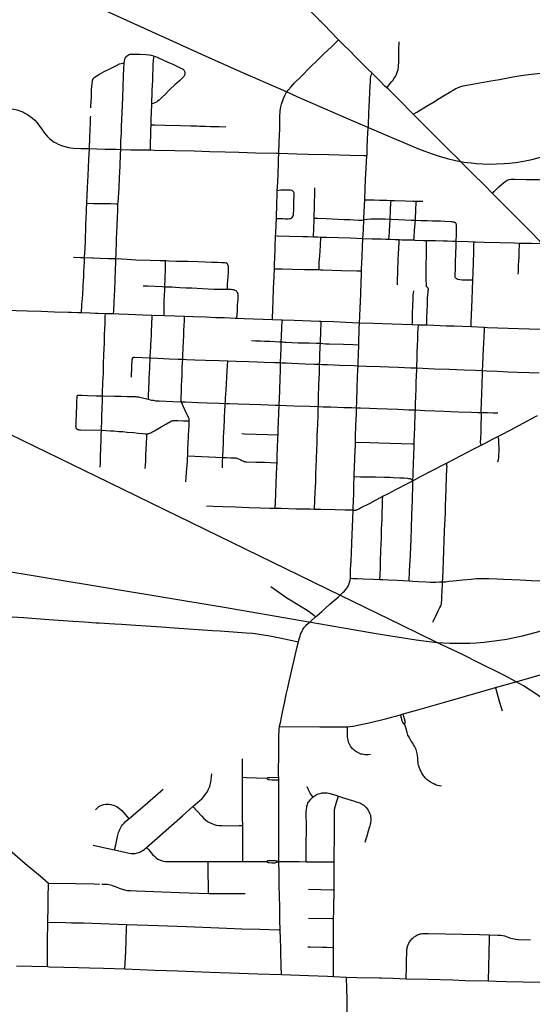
# Model space of a CAD drawing. Header units: feet. Extents: x 2113747 to 2516209, y 960708 to 1356798.
# Tile 41 of 92: x 2308209 to 2313740, y 1145448 to 1156072. Entities that reach past the tile are written whole.
import ezdxf

# ---------------------------------------------------------------- set-up
doc = ezdxf.new("R2010")
doc.units = ezdxf.units.FT
doc.header["$LTSCALE"] = 20
doc.header["$MEASUREMENT"] = 0
doc.linetypes.add('rr2', pattern=[0])
for name, color, linetype in [('GM_X_City_Street', 251, 'Continuous'), ('GM_X_County_Road', 3, 'Continuous'), ('GM_X_Rail_Line', 251, 'rr2'), ('GM_X_State_Route', 1, 'Continuous'), ('GM_X_Township_Road', 4, 'Continuous'), ('GM_X_Township_Subdivision', 4, 'Continuous')]:
    doc.layers.add(name, color=color, linetype=linetype)

msp = doc.modelspace()

# ---------------------------------------------------------------- linework, layer by layer
at = {"layer": 'GM_X_City_Street', "flags": 128}
for points in [[(2311650, 1155855), (2311558, 1155949), (2311501, 1156009), (2311457, 1156053), (2311449, 1156061), (2311419, 1156091), (2311307, 1156204)], [(2311004, 1154632), (2311008, 1154751), (2311015, 1154899), (2311018, 1155020), (2311021, 1155092), (2311023, 1155111), (2311026, 1155130), (2311034, 1155162), (2311056, 1155223), (2311071, 1155255), (2311090, 1155289), (2311106, 1155313), (2311134, 1155345), (2311176, 1155390), (2311239, 1155453), (2311352, 1155567), (2311411, 1155624), (2311495, 1155707), (2311569, 1155777), (2311614, 1155820), (2311650, 1155855)], [(2312013, 1155493), (2311970, 1155536), (2311937, 1155568), (2311845, 1155661), (2311763, 1155742), (2311710, 1155795), (2311651, 1155853), (2311650, 1155855)], [(2312170, 1155338), (2312181, 1155352), (2312206, 1155383), (2312225, 1155404), (2312238, 1155421), (2312248, 1155436), (2312263, 1155460), (2312274, 1155480), (2312284, 1155504), (2312292, 1155536), (2312295, 1155562), (2312299, 1155624), (2312300, 1155692), (2312302, 1155748), (2312305, 1155832)], [(2309337, 1155602), (2309340, 1155628), (2309344, 1155643), (2309348, 1155655), (2309358, 1155671), (2309369, 1155683), (2309383, 1155692), (2309390, 1155697), (2309397, 1155699), (2309406, 1155700), (2309416, 1155700), (2309446, 1155700), (2309505, 1155698), (2309571, 1155695), (2309607, 1155693), (2309627, 1155689), (2309655, 1155681), (2309660, 1155679)], [(2309660, 1155679), (2309691, 1155667), (2309715, 1155656), (2309754, 1155639), (2309802, 1155618), (2309826, 1155607), (2309862, 1155591), (2309942, 1155553), (2309966, 1155541), (2309971, 1155538), (2309976, 1155533), (2309980, 1155528), (2309984, 1155523), (2309987, 1155517), (2309989, 1155511), (2309991, 1155505), (2309992, 1155498), (2309992, 1155492), (2309991, 1155485), (2309989, 1155477), (2309988, 1155472), (2309985, 1155465), (2309982, 1155460), (2309971, 1155448), (2309933, 1155412), (2309884, 1155368), (2309834, 1155322), (2309811, 1155299), (2309781, 1155269), (2309748, 1155237), (2309715, 1155205), (2309698, 1155191), (2309686, 1155183), (2309669, 1155175), (2309648, 1155167), (2309636, 1155164)], [(2309636, 1155164), (2309636, 1155173), (2309639, 1155287), (2309640, 1155313), (2309645, 1155421), (2309651, 1155591), (2309654, 1155629), (2309658, 1155664), (2309660, 1155679)], [(2308977, 1155119), (2308978, 1155138), (2308980, 1155183), (2308983, 1155242), (2308986, 1155320), (2308990, 1155382), (2308994, 1155408), (2309000, 1155427), (2309009, 1155441), (2309020, 1155453), (2309033, 1155463), (2309053, 1155474), (2309070, 1155484), (2309122, 1155511), (2309183, 1155542), (2309253, 1155579), (2309286, 1155595), (2309304, 1155600), (2309323, 1155602), (2309337, 1155602)], [(2309299, 1154672), (2309299, 1154692), (2309301, 1154725), (2309302, 1154764), (2309307, 1154849), (2309309, 1154919), (2309314, 1155068), (2309318, 1155148), (2309321, 1155234), (2309331, 1155461), (2309334, 1155546), (2309337, 1155602)], [(2312455, 1155052), (2312493, 1155074), (2312600, 1155138), (2312667, 1155179), (2312764, 1155238), (2312862, 1155297), (2312895, 1155316), (2312907, 1155324), (2312933, 1155337), (2312958, 1155347), (2312994, 1155357), (2313133, 1155383), (2313292, 1155411), (2313386, 1155427), (2313529, 1155455), (2313617, 1155469), (2313700, 1155479), (2313862, 1155498), (2313917, 1155505), (2313959, 1155510), (2313988, 1155514), (2314090, 1155526), (2314123, 1155530)], [(2311957, 1154607), (2311960, 1154699), (2311963, 1154774), (2311967, 1154853), (2311972, 1154937), (2311977, 1155061), (2311981, 1155140), (2311983, 1155201), (2311988, 1155289), (2311993, 1155413), (2311995, 1155436), (2311997, 1155457), (2311999, 1155467), (2312006, 1155479), (2312013, 1155493)], [(2312170, 1155338), (2312151, 1155356), (2312096, 1155412), (2312038, 1155469), (2312013, 1155493)], [(2312455, 1155052), (2312404, 1155103), (2312350, 1155160), (2312284, 1155229), (2312229, 1155281), (2312184, 1155324), (2312170, 1155338)], [(2309628, 1154939), (2309628, 1154967), (2309629, 1155009), (2309631, 1155062), (2309636, 1155164)], [(2312969, 1154539), (2312932, 1154577), (2312862, 1154646), (2312729, 1154778), (2312455, 1155052)], [(2309620, 1154666), (2309620, 1154682), (2309621, 1154738), (2309624, 1154829), (2309626, 1154883), (2309628, 1154939)], [(2309628, 1154939), (2309666, 1154938), (2309774, 1154935), (2309944, 1154931), (2310056, 1154927), (2310124, 1154925), (2310150, 1154924), (2310214, 1154922), (2310270, 1154921), (2310307, 1154921), (2310363, 1154919), (2310434, 1154917)], [(2309130, 1154676), (2309180, 1154674), (2309246, 1154673), (2309299, 1154672)], [(2309270, 1154085), (2309271, 1154099), (2309274, 1154152), (2309278, 1154202), (2309281, 1154256), (2309286, 1154370), (2309292, 1154490), (2309298, 1154623), (2309299, 1154672)], [(2309299, 1154672), (2309302, 1154672), (2309407, 1154669), (2309620, 1154666)], [(2309620, 1154666), (2309662, 1154665), (2309885, 1154659), (2310092, 1154655), (2310256, 1154651), (2310427, 1154647), (2310574, 1154643), (2310754, 1154637), (2310981, 1154633), (2311004, 1154632)], [(2310989, 1154226), (2310994, 1154318), (2310998, 1154407), (2311001, 1154519), (2311001, 1154528), (2311001, 1154542), (2311002, 1154564), (2311004, 1154632)], [(2311004, 1154632), (2311200, 1154626), (2311323, 1154622), (2311546, 1154616), (2311770, 1154611), (2311922, 1154608), (2311957, 1154607)], [(2311933, 1154129), (2311938, 1154250), (2311942, 1154349), (2311949, 1154470), (2311956, 1154606), (2311957, 1154607)], [(2313310, 1154198), (2313220, 1154289), (2313099, 1154410), (2313039, 1154470), (2312978, 1154530), (2312969, 1154539)], [(2313310, 1154198), (2313332, 1154220), (2313337, 1154225), (2313381, 1154268), (2313430, 1154312), (2313453, 1154330), (2313470, 1154339), (2313489, 1154346), (2313511, 1154350), (2313547, 1154352), (2313678, 1154348), (2313813, 1154346), (2313868, 1154344), (2314006, 1154340), (2314048, 1154338), (2314069, 1154338)], [(2310979, 1153926), (2311013, 1153926), (2311029, 1153926), (2311035, 1153925), (2311051, 1153925), (2311074, 1153924), (2311107, 1153924), (2311120, 1153925), (2311132, 1153926), (2311141, 1153930), (2311151, 1153939), (2311158, 1153950), (2311163, 1153965), (2311165, 1153985), (2311167, 1154008), (2311167, 1154021), (2311167, 1154045), (2311168, 1154100), (2311171, 1154189), (2311170, 1154202), (2311167, 1154211), (2311161, 1154219), (2311153, 1154225), (2311144, 1154229), (2311128, 1154231), (2311079, 1154231), (2311059, 1154231), (2311053, 1154231), (2311040, 1154231), (2311034, 1154231), (2311028, 1154231), (2311026, 1154231), (2310989, 1154226)], [(2310979, 1153926), (2310980, 1153962), (2310983, 1154052), (2310985, 1154116), (2310986, 1154152), (2310989, 1154214), (2310989, 1154226)], [(2311386, 1153930), (2311390, 1154066), (2311394, 1154219), (2311395, 1154255), (2311395, 1154258)], [(2311924, 1153913), (2311924, 1153929), (2311930, 1154066), (2311933, 1154129)], [(2311933, 1154129), (2311971, 1154128), (2312034, 1154127), (2312093, 1154125), (2312171, 1154123), (2312216, 1154122)], [(2312207, 1153920), (2312210, 1154021), (2312215, 1154094), (2312216, 1154122)], [(2312216, 1154122), (2312255, 1154121), (2312369, 1154118), (2312452, 1154115), (2312488, 1154114)], [(2313391, 1154116), (2313328, 1154179), (2313310, 1154198)], [(2313840, 1153656), (2313832, 1153669), (2313820, 1153682), (2313811, 1153693), (2313723, 1153784), (2313641, 1153866), (2313496, 1154013), (2313425, 1154082), (2313391, 1154116)], [(2309101, 1154088), (2309154, 1154088), (2309191, 1154087), (2309251, 1154086), (2309270, 1154085)], [(2309248, 1153494), (2309250, 1153535), (2309252, 1153578), (2309253, 1153656), (2309255, 1153711), (2309260, 1153842), (2309262, 1153890), (2309263, 1153897), (2309265, 1153946), (2309267, 1154002), (2309269, 1154047), (2309270, 1154085)], [(2312479, 1153908), (2312479, 1153917), (2312481, 1153960), (2312482, 1153984), (2312483, 1154010), (2312484, 1154042), (2312486, 1154078), (2312488, 1154114)], [(2312488, 1154114), (2312525, 1154113), (2312558, 1154112)], [(2310971, 1153742), (2310972, 1153765), (2310976, 1153858), (2310979, 1153926)], [(2311379, 1153729), (2311380, 1153746), (2311382, 1153806), (2311385, 1153921), (2311386, 1153930)], [(2311386, 1153930), (2311398, 1153930), (2311427, 1153929), (2311518, 1153925), (2311712, 1153917), (2311771, 1153915), (2311820, 1153912), (2311866, 1153910), (2311882, 1153909), (2311900, 1153909), (2311915, 1153911), (2311924, 1153913)], [(2311913, 1153712), (2311918, 1153803), (2311924, 1153913)], [(2311924, 1153913), (2311931, 1153915), (2311960, 1153920), (2311999, 1153923), (2312018, 1153923), (2312049, 1153923), (2312102, 1153923), (2312154, 1153922), (2312207, 1153920)], [(2312194, 1153703), (2312196, 1153738), (2312198, 1153773), (2312200, 1153808), (2312202, 1153841), (2312203, 1153860), (2312204, 1153870), (2312206, 1153902), (2312207, 1153920)], [(2312207, 1153920), (2312219, 1153920), (2312297, 1153916), (2312433, 1153909), (2312479, 1153908)], [(2312463, 1153695), (2312465, 1153722), (2312470, 1153802), (2312473, 1153834), (2312479, 1153908)], [(2312479, 1153908), (2312543, 1153906), (2312605, 1153905), (2312662, 1153903), (2312751, 1153901), (2312796, 1153898), (2312868, 1153894), (2312881, 1153892), (2312888, 1153891), (2312894, 1153890), (2312899, 1153888), (2312903, 1153886)], [(2312918, 1153682), (2312922, 1153755), (2312923, 1153796), (2312923, 1153834), (2312923, 1153847), (2312922, 1153857), (2312920, 1153865), (2312918, 1153871), (2312915, 1153876), (2312911, 1153881), (2312907, 1153883), (2312903, 1153886)], [(2310957, 1153382), (2310959, 1153431), (2310966, 1153585), (2310967, 1153614), (2310971, 1153742)], [(2310971, 1153742), (2310992, 1153741), (2311118, 1153736), (2311263, 1153733), (2311318, 1153731), (2311379, 1153729)], [(2311379, 1153729), (2311423, 1153728), (2311461, 1153726)], [(2311440, 1153375), (2311439, 1153385), (2311439, 1153414), (2311441, 1153456), (2311443, 1153489), (2311447, 1153527), (2311451, 1153572), (2311460, 1153715), (2311461, 1153726)], [(2311461, 1153726), (2311519, 1153724), (2311777, 1153717), (2311913, 1153712)], [(2311898, 1153362), (2311899, 1153386), (2311901, 1153443), (2311904, 1153519), (2311909, 1153622), (2311913, 1153712)], [(2311913, 1153712), (2312011, 1153709), (2312080, 1153707), (2312114, 1153706), (2312159, 1153704), (2312194, 1153703)], [(2312194, 1153703), (2312208, 1153703), (2312261, 1153701), (2312289, 1153700), (2312304, 1153699)], [(2312287, 1153212), (2312285, 1153221), (2312287, 1153273), (2312289, 1153332), (2312291, 1153391), (2312293, 1153453), (2312293, 1153492), (2312295, 1153535), (2312302, 1153616), (2312303, 1153658), (2312304, 1153699)], [(2312304, 1153699), (2312305, 1153699), (2312334, 1153698), (2312411, 1153696), (2312463, 1153695)], [(2312463, 1153695), (2312473, 1153694), (2312567, 1153691), (2312600, 1153691)], [(2312602, 1152778), (2312604, 1152853), (2312606, 1152938), (2312608, 1152988), (2312611, 1153063), (2312613, 1153102), (2312616, 1153131), (2312618, 1153150), (2312619, 1153160), (2312619, 1153164), (2312619, 1153168), (2312618, 1153172), (2312615, 1153175), (2312613, 1153178), (2312601, 1153189), (2312599, 1153191), (2312598, 1153193), (2312597, 1153197), (2312597, 1153204), (2312597, 1153215), (2312596, 1153264), (2312595, 1153376), (2312596, 1153445), (2312598, 1153510), (2312599, 1153540), (2312600, 1153655), (2312600, 1153691)], [(2312600, 1153691), (2312697, 1153688), (2312777, 1153686), (2312825, 1153685), (2312878, 1153683), (2312918, 1153682)], [(2313100, 1153260), (2313084, 1153260), (2313031, 1153261), (2312985, 1153262), (2312958, 1153264), (2312938, 1153268), (2312929, 1153271), (2312918, 1153278), (2312912, 1153286), (2312909, 1153295), (2312909, 1153315), (2312911, 1153384), (2312912, 1153420), (2312913, 1153463), (2312918, 1153633), (2312918, 1153653), (2312918, 1153682)], [(2312918, 1153682), (2313047, 1153678), (2313109, 1153676), (2313112, 1153676)], [(2313100, 1153260), (2313100, 1153270), (2313102, 1153335), (2313105, 1153460), (2313108, 1153557), (2313110, 1153616), (2313111, 1153651), (2313112, 1153676)], [(2313112, 1153676), (2313125, 1153676), (2313222, 1153673), (2313393, 1153669), (2313543, 1153664), (2313604, 1153662)], [(2313588, 1153325), (2313590, 1153354), (2313592, 1153390), (2313593, 1153426), (2313595, 1153462), (2313597, 1153509), (2313598, 1153528), (2313600, 1153570), (2313603, 1153648), (2313604, 1153662)], [(2313604, 1153662), (2313642, 1153661), (2313730, 1153659)], [(2313730, 1153659), (2313840, 1153656)], [(2309079, 1153499), (2309167, 1153496), (2309248, 1153494)], [(2309223, 1152900), (2309224, 1152930), (2309228, 1153027), (2309235, 1153157), (2309239, 1153266), (2309243, 1153379), (2309246, 1153444), (2309248, 1153494)], [(2309248, 1153494), (2309368, 1153487), (2309462, 1153481), (2309616, 1153476), (2309726, 1153474), (2309785, 1153472)], [(2309775, 1153191), (2309779, 1153281), (2309782, 1153386), (2309784, 1153463), (2309785, 1153472)], [(2309785, 1153472), (2309819, 1153471), (2309902, 1153468), (2310025, 1153465), (2310132, 1153461), (2310209, 1153459), (2310284, 1153456), (2310345, 1153454), (2310386, 1153452), (2310409, 1153451), (2310421, 1153451), (2310432, 1153449), (2310438, 1153448)], [(2310453, 1153163), (2310452, 1153218), (2310454, 1153257), (2310461, 1153344), (2310463, 1153383), (2310461, 1153409), (2310459, 1153419), (2310456, 1153428), (2310452, 1153436), (2310448, 1153441), (2310443, 1153444), (2310438, 1153448)], [(2310938, 1152838), (2310941, 1152954), (2310944, 1153034), (2310949, 1153172), (2310954, 1153306), (2310957, 1153382)], [(2310957, 1153382), (2310991, 1153382), (2311040, 1153382), (2311149, 1153380), (2311284, 1153378), (2311333, 1153377), (2311380, 1153376), (2311440, 1153375)], [(2311440, 1153375), (2311456, 1153374), (2311482, 1153374), (2311682, 1153367), (2311846, 1153362), (2311863, 1153362), (2311898, 1153362)], [(2311877, 1152802), (2311880, 1152874), (2311883, 1152959), (2311886, 1153029), (2311890, 1153114), (2311893, 1153238), (2311897, 1153324), (2311898, 1153362)], [(2309543, 1153202), (2309595, 1153200), (2309669, 1153196), (2309749, 1153192), (2309775, 1153191)], [(2309767, 1152880), (2309769, 1152999), (2309770, 1153048), (2309771, 1153092), (2309774, 1153158), (2309775, 1153191)], [(2309775, 1153191), (2309856, 1153188), (2309890, 1153187), (2309939, 1153184), (2310007, 1153180), (2310066, 1153178), (2310177, 1153172), (2310308, 1153166), (2310403, 1153164), (2310453, 1153163)], [(2310453, 1153163), (2310493, 1153163), (2310506, 1153162), (2310516, 1153160), (2310524, 1153158), (2310531, 1153155), (2310540, 1153149), (2310548, 1153143), (2310553, 1153137)], [(2313081, 1152760), (2313082, 1152804), (2313084, 1152886), (2313091, 1153053), (2313096, 1153160), (2313100, 1153260)], [(2310554, 1152852), (2310558, 1152932), (2310559, 1152958), (2310561, 1152987), (2310564, 1153029), (2310565, 1153045), (2310566, 1153066), (2310566, 1153082), (2310566, 1153096), (2310565, 1153105), (2310562, 1153119), (2310558, 1153129), (2310553, 1153137)], [(2312445, 1152784), (2312446, 1152811), (2312447, 1152854), (2312449, 1152888), (2312453, 1153001), (2312455, 1153050), (2312456, 1153097), (2312458, 1153124), (2312461, 1153146)], [(2309103, 1152014), (2309104, 1152043), (2309108, 1152159), (2309112, 1152257), (2309115, 1152360), (2309119, 1152458), (2309123, 1152581), (2309126, 1152670), (2309129, 1152738), (2309130, 1152792), (2309133, 1152872), (2309134, 1152903)], [(2309618, 1152424), (2309619, 1152439), (2309622, 1152497), (2309624, 1152540), (2309625, 1152572), (2309627, 1152610), (2309630, 1152676), (2309632, 1152726), (2309634, 1152771), (2309638, 1152885)], [(2309968, 1152408), (2309970, 1152461), (2309973, 1152516), (2309977, 1152611), (2309979, 1152654), (2309981, 1152717), (2309984, 1152774), (2309986, 1152824), (2309988, 1152872)], [(2311032, 1152596), (2311034, 1152660), (2311041, 1152828), (2311041, 1152834)], [(2311454, 1152580), (2311460, 1152723), (2311462, 1152787), (2311464, 1152819)], [(2311867, 1152564), (2311868, 1152584), (2311874, 1152741), (2311877, 1152802)], [(2312493, 1152314), (2312494, 1152338), (2312497, 1152414), (2312499, 1152485), (2312502, 1152554), (2312505, 1152625), (2312507, 1152691), (2312511, 1152781)], [(2313204, 1152286), (2313207, 1152345), (2313211, 1152440), (2313214, 1152518), (2313217, 1152583), (2313221, 1152652), (2313224, 1152718), (2313225, 1152751), (2313225, 1152754)], [(2310712, 1152610), (2310754, 1152608), (2310806, 1152606), (2310850, 1152604), (2310909, 1152602), (2311014, 1152597), (2311032, 1152596)], [(2311024, 1152372), (2311030, 1152529), (2311032, 1152596)], [(2311032, 1152596), (2311048, 1152595), (2311065, 1152593), (2311084, 1152591), (2311145, 1152589), (2311213, 1152587), (2311333, 1152584), (2311413, 1152582), (2311454, 1152580)], [(2311446, 1152354), (2311447, 1152396), (2311449, 1152444), (2311453, 1152544), (2311454, 1152580)], [(2311454, 1152580), (2311481, 1152578), (2311508, 1152576), (2311550, 1152575), (2311703, 1152570), (2311808, 1152566), (2311867, 1152564)], [(2311860, 1152338), (2311861, 1152379), (2311864, 1152458), (2311867, 1152564)], [(2309416, 1152216), (2309416, 1152230), (2309417, 1152258), (2309418, 1152289), (2309419, 1152318), (2309421, 1152351), (2309422, 1152377), (2309423, 1152394), (2309424, 1152404), (2309425, 1152409), (2309425, 1152412), (2309426, 1152416), (2309426, 1152417), (2309426, 1152418), (2309427, 1152420), (2309427, 1152421), (2309428, 1152422), (2309428, 1152423), (2309429, 1152424), (2309430, 1152426)], [(2309430, 1152426), (2309431, 1152426), (2309432, 1152427), (2309433, 1152427), (2309434, 1152428), (2309436, 1152428), (2309437, 1152428), (2309440, 1152429), (2309442, 1152429), (2309447, 1152429), (2309618, 1152424)], [(2309599, 1151976), (2309599, 1151982), (2309600, 1152022), (2309603, 1152087), (2309606, 1152169), (2309608, 1152210), (2309610, 1152252), (2309613, 1152322), (2309614, 1152346), (2309617, 1152402), (2309618, 1152424)], [(2309618, 1152424), (2309699, 1152419), (2309823, 1152414), (2309918, 1152410), (2309968, 1152408)], [(2309955, 1151948), (2309952, 1151958), (2309950, 1151967), (2309950, 1151975), (2309950, 1151988), (2309954, 1152070), (2309956, 1152124), (2309958, 1152176), (2309961, 1152236), (2309964, 1152311), (2309967, 1152372), (2309968, 1152408)], [(2309968, 1152408), (2310011, 1152406), (2310098, 1152403), (2310214, 1152399), (2310361, 1152394), (2310455, 1152391)], [(2310428, 1151932), (2310429, 1151948), (2310431, 1151990), (2310436, 1152073), (2310448, 1152282), (2310455, 1152391)], [(2310455, 1152391), (2310546, 1152388), (2310683, 1152383), (2310773, 1152380), (2310848, 1152378), (2310960, 1152374), (2311010, 1152372), (2311024, 1152372)], [(2311009, 1151912), (2311009, 1151925), (2311011, 1151977), (2311015, 1152075), (2311019, 1152200), (2311022, 1152286), (2311024, 1152360), (2311024, 1152372)], [(2311024, 1152372), (2311037, 1152371), (2311061, 1152369), (2311084, 1152368), (2311144, 1152366), (2311289, 1152360), (2311392, 1152356), (2311423, 1152355), (2311446, 1152354)], [(2311432, 1151898), (2311433, 1151955), (2311434, 1151999), (2311435, 1152036), (2311437, 1152092), (2311438, 1152143), (2311440, 1152190), (2311443, 1152264), (2311444, 1152308), (2311446, 1152354)], [(2311446, 1152354), (2311468, 1152353), (2311531, 1152350), (2311659, 1152345), (2311819, 1152339), (2311860, 1152338)], [(2311844, 1151885), (2311846, 1151947), (2311852, 1152105), (2311855, 1152213), (2311858, 1152298), (2311860, 1152338)], [(2311860, 1152338), (2311952, 1152334), (2312098, 1152329), (2312194, 1152325), (2312294, 1152321), (2312431, 1152316), (2312493, 1152314)], [(2312479, 1151861), (2312481, 1151920), (2312484, 1152012), (2312486, 1152079), (2312489, 1152164), (2312493, 1152290), (2312493, 1152314)], [(2312493, 1152314), (2312557, 1152311), (2312684, 1152306), (2312848, 1152300), (2313004, 1152295), (2313128, 1152289), (2313204, 1152286)], [(2313190, 1151834), (2313189, 1151841), (2313189, 1151849), (2313189, 1151860), (2313191, 1151931), (2313195, 1152052), (2313198, 1152125), (2313204, 1152268), (2313204, 1152286)], [(2313204, 1152286), (2313251, 1152284), (2313365, 1152279), (2313475, 1152274), (2313582, 1152270), (2313707, 1152265), (2313814, 1152261)], [(2308827, 1151655), (2308823, 1151659), (2308821, 1151662), (2308820, 1151665), (2308819, 1151667), (2308818, 1151671), (2308818, 1151676), (2308817, 1151685), (2308818, 1151709), (2308819, 1151749), (2308821, 1151804), (2308826, 1151922), (2308827, 1151959), (2308829, 1151995), (2308829, 1151999), (2308829, 1152004), (2308830, 1152008), (2308830, 1152010), (2308830, 1152012), (2308831, 1152013), (2308831, 1152015), (2308832, 1152016), (2308833, 1152017), (2308834, 1152018), (2308835, 1152019)], [(2308835, 1152019), (2308836, 1152019), (2308837, 1152020), (2308837, 1152020), (2308838, 1152020), (2308839, 1152020), (2308841, 1152020), (2308847, 1152020), (2308880, 1152019), (2308942, 1152018), (2309033, 1152015), (2309103, 1152014)], [(2309091, 1151642), (2309092, 1151668), (2309094, 1151733), (2309096, 1151790), (2309099, 1151882), (2309102, 1151958), (2309103, 1151996), (2309103, 1152014)], [(2309103, 1152014), (2309231, 1152011), (2309303, 1152009), (2309373, 1152007), (2309438, 1152006), (2309447, 1152005), (2309459, 1152005), (2309469, 1152004), (2309478, 1152003), (2309492, 1152001), (2309515, 1151995), (2309599, 1151976)], [(2309599, 1151976), (2309618, 1151972), (2309633, 1151968), (2309650, 1151965), (2309673, 1151961), (2309693, 1151960), (2309713, 1151959), (2309861, 1151953), (2309955, 1151948)], [(2310039, 1151742), (2310039, 1151751), (2310039, 1151760), (2310038, 1151766), (2310037, 1151770), (2310035, 1151774), (2310032, 1151781), (2310027, 1151790), (2310014, 1151817), (2309975, 1151901), (2309963, 1151929), (2309957, 1151943), (2309955, 1151948)], [(2309955, 1151948), (2309999, 1151947), (2310133, 1151942), (2310234, 1151939), (2310360, 1151935), (2310428, 1151932)], [(2310400, 1151348), (2310404, 1151438), (2310407, 1151500), (2310409, 1151560), (2310412, 1151624), (2310414, 1151666), (2310416, 1151696), (2310418, 1151737), (2310421, 1151789), (2310424, 1151847), (2310427, 1151910), (2310428, 1151932)], [(2310428, 1151932), (2310470, 1151931), (2310565, 1151928), (2310689, 1151924), (2310812, 1151919), (2310971, 1151914), (2311009, 1151912)], [(2310997, 1151593), (2310999, 1151645), (2311009, 1151912)], [(2311009, 1151912), (2311168, 1151907), (2311340, 1151901), (2311432, 1151898)], [(2311392, 1150792), (2311392, 1150796), (2311399, 1150974), (2311401, 1151026), (2311403, 1151087), (2311406, 1151171), (2311409, 1151245), (2311412, 1151337), (2311415, 1151429), (2311418, 1151504), (2311420, 1151588), (2311422, 1151636), (2311425, 1151714), (2311429, 1151803), (2311431, 1151880), (2311432, 1151898)], [(2311432, 1151898), (2311485, 1151896), (2311566, 1151893), (2311637, 1151891), (2311707, 1151889), (2311793, 1151887), (2311844, 1151885)], [(2311832, 1151514), (2311834, 1151576), (2311838, 1151691), (2311842, 1151822), (2311844, 1151885)], [(2311844, 1151885), (2311885, 1151883), (2311984, 1151880), (2312067, 1151876), (2312173, 1151872), (2312291, 1151868), (2312408, 1151863), (2312479, 1151861)], [(2312466, 1151496), (2312466, 1151521), (2312472, 1151670), (2312477, 1151830), (2312479, 1151861)], [(2312479, 1151861), (2312582, 1151856), (2312690, 1151851), (2312790, 1151847), (2312860, 1151844), (2312944, 1151842), (2313084, 1151837), (2313158, 1151835), (2313190, 1151834)], [(2313190, 1151481), (2313188, 1151486), (2313186, 1151493), (2313184, 1151499), (2313183, 1151505), (2313183, 1151511), (2313183, 1151520), (2313184, 1151545), (2313187, 1151632), (2313188, 1151691), (2313190, 1151726), (2313191, 1151764), (2313192, 1151810), (2313192, 1151818), (2313191, 1151826), (2313190, 1151834)], [(2313190, 1151834), (2313229, 1151833), (2313258, 1151833), (2313319, 1151831), (2313370, 1151830)], [(2313370, 1151575), (2313410, 1151596), (2313502, 1151644), (2313643, 1151718), (2313775, 1151789), (2313798, 1151801)], [(2309582, 1151604), (2309588, 1151605), (2309595, 1151605), (2309602, 1151607), (2309609, 1151609), (2309615, 1151611), (2309625, 1151616), (2309635, 1151621), (2309663, 1151637), (2309736, 1151679), (2309792, 1151711), (2309838, 1151736), (2309851, 1151743), (2309856, 1151744), (2309861, 1151746), (2309865, 1151747), (2309871, 1151748), (2309877, 1151748), (2309884, 1151748), (2309914, 1151747), (2309978, 1151744), (2310033, 1151742), (2310039, 1151742)], [(2310022, 1151365), (2310023, 1151393), (2310025, 1151437), (2310028, 1151503), (2310032, 1151573), (2310036, 1151653), (2310038, 1151687), (2310039, 1151721), (2310039, 1151735), (2310039, 1151742)], [(2308827, 1151655), (2308830, 1151654), (2308834, 1151652), (2308837, 1151650), (2308839, 1151650), (2308842, 1151649), (2308846, 1151648), (2308852, 1151648), (2308858, 1151647), (2308865, 1151647), (2309091, 1151642)], [(2309079, 1151244), (2309080, 1151288), (2309082, 1151352), (2309085, 1151456), (2309088, 1151531), (2309089, 1151588), (2309091, 1151642)], [(2309091, 1151642), (2309188, 1151636), (2309225, 1151634), (2309279, 1151630), (2309324, 1151627), (2309369, 1151623), (2309440, 1151617), (2309487, 1151612), (2309538, 1151607), (2309562, 1151605), (2309582, 1151604)], [(2309565, 1151229), (2309567, 1151264), (2309569, 1151310), (2309572, 1151372), (2309578, 1151494), (2309581, 1151576), (2309582, 1151604)], [(2310605, 1151606), (2310634, 1151605), (2310762, 1151600), (2310888, 1151596), (2310989, 1151593), (2310997, 1151593)], [(2310986, 1151292), (2310989, 1151374), (2310992, 1151447), (2310996, 1151555), (2310997, 1151593)], [(2313190, 1151481), (2313233, 1151504), (2313317, 1151548), (2313370, 1151575)], [(2313370, 1151302), (2313376, 1151326), (2313378, 1151340), (2313380, 1151353), (2313381, 1151367), (2313381, 1151381), (2313382, 1151409), (2313382, 1151446), (2313381, 1151505), (2313381, 1151519), (2313379, 1151533), (2313378, 1151544), (2313376, 1151553), (2313374, 1151562), (2313372, 1151568), (2313370, 1151575)], [(2311819, 1151144), (2311819, 1151162), (2311822, 1151243), (2311829, 1151426), (2311831, 1151475), (2311832, 1151514)], [(2311832, 1151514), (2311990, 1151510), (2312085, 1151507), (2312202, 1151504), (2312326, 1151500), (2312448, 1151496), (2312466, 1151496)], [(2312453, 1151098), (2312453, 1151118), (2312454, 1151139), (2312456, 1151187), (2312459, 1151280), (2312465, 1151467), (2312466, 1151496)], [(2312815, 1151288), (2312896, 1151330), (2312974, 1151370), (2313111, 1151441), (2313190, 1151481)], [(2310003, 1151084), (2310007, 1151130), (2310011, 1151191), (2310016, 1151261), (2310019, 1151310), (2310021, 1151345), (2310022, 1151365)], [(2310022, 1151365), (2310400, 1151348)], [(2310396, 1151237), (2310397, 1151267), (2310398, 1151308), (2310400, 1151348)], [(2310400, 1151348), (2310440, 1151347), (2310486, 1151345), (2310516, 1151345), (2310536, 1151343), (2310541, 1151343), (2310548, 1151342), (2310553, 1151340), (2310570, 1151334), (2310580, 1151330), (2310597, 1151322), (2310607, 1151317), (2310616, 1151312), (2310620, 1151310), (2310626, 1151307), (2310629, 1151306), (2310634, 1151305), (2310638, 1151304), (2310645, 1151303), (2310655, 1151303), (2310759, 1151299), (2310851, 1151296), (2310978, 1151292), (2310986, 1151292)], [(2310966, 1150801), (2310968, 1150863), (2310972, 1150956), (2310977, 1151071), (2310981, 1151162), (2310984, 1151251), (2310986, 1151292)], [(2312453, 1151098), (2312543, 1151146), (2312674, 1151214), (2312778, 1151269), (2312815, 1151288)], [(2312772, 1150005), (2312774, 1150042), (2312778, 1150133), (2312781, 1150232), (2312786, 1150343), (2312790, 1150445), (2312794, 1150565), (2312797, 1150618), (2312799, 1150688), (2312802, 1150755), (2312805, 1150833), (2312808, 1150906), (2312812, 1151016), (2312816, 1151137), (2312819, 1151226), (2312820, 1151248), (2312819, 1151259), (2312818, 1151275), (2312815, 1151288), (2312815, 1151288)], [(2311806, 1150782), (2311807, 1150804), (2311810, 1150872), (2311813, 1150963), (2311815, 1151049), (2311819, 1151144)], [(2311819, 1151144), (2311825, 1151143), (2311886, 1151141), (2311948, 1151140), (2312049, 1151139), (2312144, 1151137), (2312206, 1151136), (2312238, 1151134), (2312311, 1151130), (2312358, 1151127), (2312394, 1151125), (2312406, 1151123), (2312414, 1151122), (2312421, 1151120), (2312427, 1151118), (2312432, 1151115), (2312438, 1151111), (2312453, 1151098)], [(2312126, 1150930), (2312187, 1150961), (2312268, 1151003), (2312409, 1151075), (2312453, 1151098)], [(2312412, 1150016), (2312417, 1150119), (2312420, 1150186), (2312425, 1150289), (2312430, 1150394), (2312432, 1150456), (2312437, 1150592), (2312441, 1150718), (2312444, 1150823), (2312446, 1150875), (2312448, 1150931), (2312452, 1151018), (2312452, 1151036), (2312452, 1151059), (2312453, 1151086), (2312453, 1151098)], [(2311806, 1150782), (2311820, 1150781), (2311838, 1150781), (2311843, 1150782), (2311847, 1150784), (2311870, 1150795), (2311888, 1150804), (2311990, 1150856), (2312126, 1150930)], [(2312097, 1150033), (2312099, 1150085), (2312101, 1150159), (2312104, 1150234), (2312107, 1150340), (2312109, 1150421), (2312112, 1150478), (2312115, 1150577), (2312119, 1150675), (2312121, 1150749), (2312124, 1150831), (2312125, 1150890), (2312126, 1150930)], [(2310224, 1150828), (2310296, 1150824), (2310400, 1150820), (2310537, 1150815), (2310681, 1150810), (2310809, 1150806), (2310907, 1150803), (2310966, 1150801)], [(2310966, 1150801), (2311031, 1150800), (2311191, 1150796), (2311261, 1150795), (2311345, 1150793), (2311392, 1150792)], [(2311392, 1150792), (2311459, 1150790), (2311612, 1150787), (2311723, 1150784), (2311790, 1150782), (2311806, 1150782)], [(2311777, 1150045), (2311778, 1150072), (2311780, 1150140), (2311785, 1150229), (2311793, 1150416), (2311797, 1150524), (2311799, 1150592), (2311803, 1150690), (2311806, 1150782)], [(2311402, 1149628), (2311420, 1149644), (2311469, 1149686), (2311557, 1149764), (2311604, 1149805), (2311645, 1149840), (2311686, 1149880), (2311701, 1149895), (2311713, 1149907), (2311728, 1149924), (2311740, 1149939), (2311749, 1149952), (2311758, 1149971), (2311764, 1149986), (2311769, 1150002), (2311774, 1150023), (2311777, 1150045)], [(2311777, 1150045), (2311804, 1150044), (2311853, 1150042), (2311914, 1150040), (2312027, 1150036), (2312097, 1150033)], [(2312097, 1150033), (2312128, 1150032), (2312187, 1150029), (2312282, 1150023), (2312412, 1150016)], [(2312412, 1150016), (2312452, 1150014), (2312512, 1150011), (2312595, 1150006), (2312639, 1150004), (2312671, 1150003), (2312701, 1150004), (2312738, 1150005), (2312772, 1150005)], [(2312666, 1149572), (2312673, 1149586), (2312710, 1149661), (2312726, 1149693), (2312744, 1149729), (2312752, 1149746), (2312755, 1149753), (2312758, 1149761), (2312760, 1149767), (2312761, 1149773), (2312762, 1149781), (2312764, 1149809), (2312765, 1149838), (2312769, 1149921), (2312771, 1149970), (2312772, 1150005)], [(2312772, 1150005), (2312803, 1150008), (2312839, 1150012), (2312886, 1150017), (2312990, 1150027), (2313080, 1150037), (2313106, 1150039), (2313137, 1150041), (2313165, 1150042), (2313189, 1150042), (2313230, 1150042), (2313272, 1150041), (2313366, 1150038), (2313429, 1150035), (2313520, 1150032), (2313608, 1150028), (2313730, 1150022), (2313823, 1150017), (2313957, 1150011)], [(2310919, 1149956), (2311006, 1149894), (2311093, 1149835), (2311144, 1149803), (2311193, 1149772), (2311247, 1149739), (2311293, 1149712), (2311334, 1149685), (2311352, 1149673), (2311366, 1149662), (2311383, 1149646), (2311402, 1149628)], [(2311216, 1149360), (2311220, 1149378), (2311228, 1149403), (2311234, 1149422), (2311240, 1149441), (2311249, 1149460), (2311257, 1149477), (2311266, 1149493), (2311275, 1149509), (2311285, 1149520), (2311296, 1149533), (2311309, 1149546), (2311329, 1149564), (2311351, 1149583), (2311402, 1149628)], [(2310372, 1149478), (2310654, 1149458), (2310723, 1149451), (2310749, 1149449), (2310772, 1149445), (2310792, 1149443), (2310909, 1149424), (2311018, 1149402), (2311201, 1149363), (2311216, 1149360)], [(2311014, 1148444), (2311018, 1148463), (2311022, 1148485), (2311046, 1148601), (2311066, 1148699), (2311086, 1148791), (2311102, 1148862), (2311118, 1148931), (2311150, 1149070), (2311175, 1149178), (2311200, 1149290), (2311216, 1149360)], [(2313344, 1148865), (2313576, 1148931), (2314039, 1149066), (2314314, 1149145), (2314337, 1149152), (2314365, 1149159), (2314400, 1149164), (2314446, 1149171), (2314619, 1149190)], [(2312347, 1148581), (2312506, 1148625), (2312783, 1148703), (2313232, 1148833), (2313344, 1148865)], [(2313417, 1148612), (2313390, 1148706), (2313365, 1148793), (2313349, 1148850), (2313344, 1148865)], [(2311747, 1148443), (2311775, 1148446), (2311806, 1148451), (2311993, 1148488), (2312155, 1148527), (2312319, 1148573)], [(2312319, 1148573), (2312347, 1148581)], [(2312366, 1148462), (2312348, 1148485), (2312345, 1148489), (2312342, 1148493), (2312341, 1148497), (2312322, 1148561), (2312319, 1148573)], [(2312366, 1148462), (2312369, 1148488), (2312369, 1148494), (2312369, 1148498), (2312369, 1148503), (2312362, 1148527), (2312355, 1148554), (2312351, 1148568), (2312347, 1148581)], [(2311004, 1147898), (2311003, 1147912), (2311003, 1148003), (2311004, 1148098), (2311004, 1148177), (2311005, 1148278), (2311005, 1148318), (2311006, 1148359), (2311008, 1148393), (2311010, 1148416), (2311014, 1148444)], [(2311014, 1148444), (2311447, 1148441), (2311705, 1148441), (2311729, 1148441), (2311747, 1148443)], [(2311994, 1148142), (2311970, 1148140), (2311950, 1148140), (2311933, 1148141), (2311918, 1148143), (2311903, 1148146), (2311889, 1148149), (2311864, 1148160), (2311842, 1148172), (2311822, 1148186), (2311811, 1148196), (2311802, 1148205), (2311791, 1148218), (2311780, 1148234), (2311768, 1148254), (2311758, 1148278), (2311753, 1148297), (2311750, 1148315), (2311748, 1148332), (2311748, 1148358), (2311748, 1148391), (2311747, 1148443)], [(2312759, 1147801), (2312740, 1147804), (2312718, 1147810), (2312697, 1147817), (2312677, 1147826), (2312662, 1147834), (2312641, 1147846), (2312621, 1147860), (2312604, 1147875), (2312589, 1147890), (2312575, 1147906), (2312564, 1147921), (2312555, 1147933), (2312545, 1147948), (2312536, 1147966), (2312529, 1147980), (2312519, 1148007), (2312513, 1148028), (2312510, 1148042), (2312508, 1148057), (2312506, 1148082), (2312504, 1148103), (2312501, 1148134), (2312498, 1148154), (2312495, 1148168), (2312491, 1148185), (2312487, 1148197), (2312483, 1148206), (2312478, 1148218), (2312468, 1148235), (2312460, 1148249), (2312450, 1148266), (2312429, 1148296), (2312418, 1148316), (2312410, 1148329), (2312403, 1148343), (2312398, 1148354), (2312390, 1148380), (2312378, 1148421), (2312366, 1148462)], [(2310615, 1147899), (2310615, 1148097)], [(2310079, 1147582), (2310178, 1147670), (2310198, 1147691), (2310216, 1147714), (2310232, 1147739), (2310244, 1147761), (2310254, 1147785), (2310260, 1147800), (2310265, 1147816), (2310272, 1147844), (2310277, 1147873), (2310280, 1147904), (2310282, 1147936)], [(2310616, 1147376), (2310615, 1147453), (2310615, 1147823), (2310615, 1147899)], [(2310615, 1147899), (2310656, 1147897), (2310873, 1147888)], [(2310873, 1147888), (2310892, 1147896), (2310897, 1147897), (2310902, 1147897), (2310910, 1147897), (2311004, 1147898)], [(2310873, 1147888), (2310884, 1147879), (2310888, 1147876), (2310892, 1147874), (2310897, 1147873), (2310902, 1147873), (2310931, 1147871), (2311004, 1147869)], [(2311004, 1147869), (2311004, 1147898)], [(2311007, 1146989), (2311006, 1147100), (2311006, 1147235), (2311006, 1147296), (2311006, 1147493), (2311006, 1147603), (2311004, 1147727), (2311004, 1147830), (2311004, 1147869)], [(2309387, 1147450), (2309508, 1147555), (2309756, 1147770)], [(2311372, 1147684), (2311369, 1147689), (2311345, 1147728), (2311323, 1147768), (2311311, 1147793)], [(2311301, 1146987), (2311301, 1147033), (2311302, 1147125), (2311303, 1147385), (2311301, 1147500), (2311302, 1147530), (2311304, 1147553), (2311306, 1147570), (2311309, 1147585), (2311314, 1147603), (2311320, 1147620), (2311325, 1147629), (2311331, 1147637), (2311339, 1147649), (2311349, 1147661), (2311362, 1147674), (2311372, 1147684)], [(2311372, 1147684), (2311375, 1147687), (2311396, 1147702), (2311420, 1147714), (2311434, 1147719), (2311449, 1147724), (2311462, 1147727), (2311473, 1147729), (2311487, 1147730), (2311502, 1147731), (2311514, 1147730), (2311527, 1147729), (2311541, 1147726), (2311559, 1147722), (2311581, 1147715), (2311620, 1147704), (2311649, 1147694)], [(2311604, 1146985), (2311605, 1147324), (2311605, 1147523), (2311605, 1147534), (2311605, 1147543), (2311606, 1147551), (2311608, 1147559), (2311610, 1147567), (2311611, 1147572), (2311617, 1147591), (2311629, 1147630), (2311642, 1147673), (2311649, 1147694)], [(2311649, 1147694), (2311715, 1147674), (2311787, 1147652), (2311812, 1147643), (2311840, 1147634), (2311855, 1147629), (2311869, 1147624), (2311885, 1147617), (2311897, 1147610), (2311909, 1147604), (2311921, 1147596), (2311933, 1147585), (2311947, 1147572), (2311958, 1147559), (2311969, 1147542), (2311977, 1147527), (2311984, 1147511), (2311990, 1147497), (2311993, 1147485), (2311996, 1147472), (2311998, 1147461), (2311999, 1147450), (2311999, 1147439), (2311998, 1147427), (2311996, 1147415), (2311994, 1147404), (2311992, 1147392), (2311986, 1147370), (2311981, 1147351), (2311971, 1147317), (2311955, 1147264), (2311941, 1147218), (2311934, 1147195)], [(2309027, 1147545), (2309040, 1147558), (2309051, 1147572), (2309064, 1147582), (2309078, 1147590), (2309097, 1147598), (2309116, 1147603), (2309139, 1147606), (2309158, 1147607), (2309176, 1147607), (2309192, 1147605), (2309205, 1147602), (2309223, 1147597), (2309241, 1147590), (2309259, 1147581), (2309275, 1147570), (2309293, 1147555), (2309310, 1147539), (2309353, 1147489), (2309387, 1147450)], [(2309579, 1147139), (2309967, 1147483), (2310079, 1147582)], [(2310079, 1147582), (2310173, 1147477), (2310195, 1147454), (2310215, 1147437), (2310236, 1147422), (2310259, 1147409), (2310282, 1147398), (2310306, 1147390), (2310331, 1147383), (2310360, 1147378), (2310389, 1147376), (2310445, 1147375), (2310579, 1147376), (2310616, 1147376)], [(2309234, 1147114), (2309246, 1147169), (2309266, 1147258), (2309277, 1147303), (2309281, 1147316), (2309286, 1147328), (2309296, 1147350), (2309308, 1147370), (2309320, 1147386), (2309336, 1147403), (2309351, 1147419), (2309374, 1147439), (2309387, 1147450)], [(2310618, 1146989), (2310617, 1147036), (2310616, 1147338), (2310616, 1147376)], [(2309002, 1147165), (2309115, 1147140), (2309234, 1147114)], [(2309234, 1147114), (2309390, 1147079), (2309412, 1147076), (2309432, 1147076), (2309454, 1147077), (2309476, 1147081), (2309494, 1147087), (2309506, 1147091), (2309518, 1147097), (2309538, 1147107), (2309554, 1147118), (2309579, 1147139), (2309579, 1147139)], [(2309579, 1147139), (2309598, 1147117), (2309643, 1147066), (2309667, 1147042), (2309682, 1147029), (2309701, 1147016), (2309719, 1147006), (2309738, 1146999), (2309758, 1146994), (2309781, 1146990), (2309795, 1146988), (2309811, 1146988), (2310244, 1146988)], [(2310871, 1146990), (2310884, 1146996), (2310892, 1146999), (2310903, 1147000), (2310930, 1147001), (2310963, 1147000), (2310974, 1146998), (2310984, 1146996), (2311007, 1146989)], [(2310244, 1146988), (2310618, 1146989)], [(2310245, 1146643), (2310245, 1146731), (2310244, 1146855), (2310244, 1146988)], [(2310618, 1146989), (2310871, 1146990)], [(2310871, 1146990), (2310885, 1146981), (2310892, 1146979), (2310903, 1146977), (2310930, 1146976), (2310962, 1146976), (2310973, 1146978), (2310984, 1146981), (2311007, 1146989)], [(2311007, 1146989), (2311036, 1146988), (2311110, 1146988), (2311225, 1146988), (2311301, 1146987)], [(2311021, 1146251), (2311018, 1146355), (2311016, 1146452), (2311015, 1146502), (2311012, 1146612), (2311010, 1146741), (2311008, 1146877), (2311007, 1146976), (2311007, 1146989)], [(2311301, 1146987), (2311389, 1146986), (2311511, 1146985), (2311590, 1146985), (2311604, 1146985)], [(2311602, 1146684), (2311602, 1146720), (2311604, 1146877), (2311604, 1146985)], [(2309095, 1146746), (2309126, 1146745), (2309140, 1146744), (2309154, 1146743), (2309170, 1146740), (2309188, 1146737), (2309207, 1146731), (2309252, 1146715), (2309282, 1146703), (2309316, 1146690), (2309330, 1146686), (2309342, 1146683), (2309368, 1146678), (2309385, 1146676), (2309404, 1146675), (2309470, 1146671), (2309932, 1146655), (2310245, 1146643)], [(2311325, 1146689), (2311591, 1146684), (2311602, 1146684)], [(2311597, 1146374), (2311598, 1146445), (2311599, 1146528), (2311601, 1146632), (2311602, 1146684)], [(2310245, 1146643), (2310366, 1146644), (2310521, 1146644), (2310642, 1146644)], [(2311327, 1146378), (2311586, 1146374), (2311597, 1146374)], [(2311596, 1146062), (2311596, 1146142), (2311597, 1146244), (2311597, 1146335), (2311597, 1146374)], [(2311034, 1145769), (2311032, 1145861), (2311030, 1145906), (2311028, 1145972), (2311026, 1146062), (2311023, 1146156), (2311021, 1146251)], [(2312381, 1145725), (2312383, 1145856), (2312384, 1145918), (2312386, 1146011), (2312386, 1146024), (2312387, 1146038), (2312389, 1146049), (2312391, 1146060), (2312394, 1146071), (2312397, 1146082), (2312400, 1146091), (2312405, 1146101), (2312409, 1146109), (2312414, 1146118), (2312420, 1146127), (2312427, 1146137), (2312434, 1146145), (2312442, 1146154), (2312450, 1146162), (2312459, 1146170), (2312467, 1146176), (2312475, 1146181), (2312484, 1146187), (2312495, 1146193), (2312504, 1146197), (2312513, 1146201), (2312522, 1146204), (2312531, 1146207), (2312543, 1146209), (2312557, 1146212), (2312580, 1146214), (2312619, 1146214), (2313170, 1146201), (2313278, 1146198)], [(2313274, 1146003), (2313277, 1146160), (2313278, 1146198)], [(2313278, 1146198), (2313370, 1146196), (2313399, 1146193), (2313422, 1146190), (2313441, 1146186), (2313469, 1146177), (2313506, 1146163), (2313528, 1146157), (2313561, 1146151), (2313590, 1146149), (2313721, 1146145)], [(2311320, 1146067), (2311344, 1146067), (2311477, 1146066), (2311523, 1146065), (2311584, 1146063), (2311596, 1146062)], [(2311594, 1145749), (2311594, 1145804), (2311595, 1145986), (2311596, 1146062)], [(2313267, 1145700), (2313274, 1146003)]]:
    msp.add_lwpolyline(points, dxfattribs=at)
at = {"layer": 'GM_X_County_Road', "flags": 128}
for points in [[(2308175, 1145863), (2308339, 1145860), (2308508, 1145855)], [(2308508, 1145855), (2308529, 1145854), (2308844, 1145845), (2308962, 1145843), (2309112, 1145838), (2309345, 1145830), (2309345, 1145830)], [(2309345, 1145830), (2309667, 1145818), (2309919, 1145808), (2310263, 1145796), (2310475, 1145787), (2310576, 1145783), (2310779, 1145776), (2311034, 1145769)], [(2311034, 1145769), (2311326, 1145759), (2311529, 1145751), (2311594, 1145749)], [(2311594, 1145749), (2311729, 1145743), (2311736, 1145743)], [(2311736, 1145743), (2311847, 1145739), (2312093, 1145733), (2312115, 1145733)], [(2312115, 1145733), (2312240, 1145730), (2312381, 1145725)], [(2312381, 1145725), (2312612, 1145719), (2312883, 1145711), (2313015, 1145707)], [(2313015, 1145707), (2313267, 1145700)], [(2313267, 1145700), (2313352, 1145698), (2313463, 1145695), (2313821, 1145686), (2314024, 1145680), (2314551, 1145665)]]:
    msp.add_lwpolyline(points, dxfattribs=at)
at = {"layer": 'GM_X_Rail_Line', "flags": 128}
for points in [[(2311084, 1155296), (2311201, 1155244), (2311780, 1154993), (2312158, 1154830), (2312511, 1154680), (2312580, 1154653), (2312659, 1154624), (2312735, 1154599), (2312820, 1154575), (2312912, 1154553), (2313002, 1154536), (2313080, 1154526), (2313137, 1154521), (2313207, 1154516), (2313274, 1154513), (2313355, 1154515), (2313438, 1154519), (2313496, 1154525), (2313583, 1154535), (2313664, 1154549), (2313734, 1154564), (2313805, 1154583), (2313875, 1154603), (2313934, 1154624), (2313987, 1154643), (2314052, 1154670), (2314111, 1154695), (2314179, 1154730), (2314238, 1154762), (2314287, 1154792), (2314348, 1154830), (2314403, 1154868), (2314454, 1154907), (2314510, 1154950), (2314569, 1154998), (2314636, 1155056), (2314832, 1155229), (2314973, 1155352), (2315132, 1155490), (2315563, 1155868), (2316003, 1156252), (2316565, 1156746), (2317033, 1157155), (2317398, 1157473), (2317716, 1157754), (2318036, 1158033), (2318364, 1158320), (2318636, 1158558), (2319103, 1158968), (2319901, 1159668), (2320480, 1160175), (2320859, 1160508), (2321081, 1160701), (2321692, 1161236), (2321957, 1161469), (2322300, 1161770), (2322646, 1162073), (2322831, 1162234), (2322972, 1162357), (2323323, 1162664), (2323627, 1162931), (2323945, 1163210), (2325172, 1164283), (2325292, 1164386), (2325420, 1164490), (2325529, 1164574), (2325617, 1164640), (2325709, 1164705), (2325815, 1164778), (2325919, 1164845), (2326046, 1164922), (2326147, 1164980), (2326252, 1165039), (2326361, 1165096), (2326472, 1165152), (2326623, 1165222), (2326705, 1165258), (2326787, 1165292), (2326877, 1165328), (2326985, 1165370), (2327084, 1165405), (2327181, 1165438), (2327262, 1165464), (2327363, 1165494), (2327449, 1165518), (2329873, 1166132), (2331087, 1166439), (2332142, 1166707), (2332783, 1166869), (2333532, 1167060), (2334385, 1167274), (2334707, 1167359), (2334794, 1167384), (2334871, 1167408), (2335041, 1167463), (2335188, 1167516), (2335342, 1167576), (2335460, 1167626), (2335572, 1167678), (2335676, 1167727), (2335804, 1167791), (2335946, 1167866), (2336076, 1167940), (2336252, 1168047), (2336354, 1168114), (2336444, 1168175), (2336530, 1168236), (2336623, 1168304), (2336728, 1168385), (2336898, 1168519), (2337084, 1168664), (2337216, 1168763), (2337357, 1168863), (2337528, 1168975)], [(2298566, 1156301), (2298662, 1156254), (2298762, 1156215), (2298847, 1156183), (2299074, 1156112), (2299481, 1155986), (2299840, 1155873), (2300107, 1155793), (2300297, 1155735), (2300383, 1155713), (2300478, 1155691), (2300576, 1155672), (2300659, 1155658), (2300752, 1155646), (2300872, 1155633), (2300971, 1155630), (2301088, 1155629), (2301196, 1155630), (2301302, 1155636), (2301406, 1155648), (2301531, 1155666), (2301702, 1155696), (2301972, 1155743), (2302606, 1155863), (2302833, 1155906), (2302917, 1155922), (2303015, 1155942), (2303113, 1155966), (2303223, 1155997), (2303359, 1156039), (2303512, 1156088), (2303697, 1156146), (2304150, 1156290), (2305357, 1156674), (2305795, 1156813), (2306052, 1156893), (2306239, 1156950), (2306324, 1156972), (2306410, 1156989), (2306486, 1157003), (2306554, 1157013), (2306628, 1157020), (2306693, 1157023), (2306761, 1157025), (2306857, 1157023), (2306951, 1157016), (2307019, 1157009), (2307097, 1156997), (2307181, 1156980), (2307265, 1156960), (2307330, 1156942), (2307399, 1156919), (2307461, 1156899), (2307543, 1156871), (2307640, 1156835), (2307740, 1156794), (2307861, 1156746), (2309013, 1156226), (2310212, 1155681), (2310557, 1155527), (2311084, 1155296)], [(2312712, 1149352), (2312329, 1149539), (2311670, 1149860), (2309037, 1151143), (2307970, 1151662), (2306026, 1152610), (2305571, 1152831), (2302452, 1154353), (2300461, 1155320), (2300332, 1155382)], [(2289136, 1154899), (2291249, 1153756), (2293732, 1152465), (2295741, 1151354), (2295966, 1151233), (2296216, 1151116), (2296448, 1151011), (2296697, 1150929), (2296950, 1150841), (2297228, 1150758), (2297477, 1150695), (2297806, 1150640), (2298106, 1150612), (2298406, 1150603), (2298733, 1150599), (2301536, 1150687), (2303731, 1150766), (2303957, 1150763), (2304151, 1150751), (2304382, 1150716), (2305984, 1150468), (2310414, 1149733), (2312077, 1149446), (2312489, 1149380), (2312712, 1149352)], [(2313467, 1149389), (2313546, 1149405), (2313636, 1149425), (2313773, 1149460), (2314182, 1149575)], [(2312712, 1149352), (2312849, 1149346), (2312934, 1149344), (2312997, 1149344), (2313067, 1149346), (2313134, 1149350), (2313221, 1149356), (2313304, 1149365), (2313388, 1149377), (2313467, 1149389)], [(2312993, 1149218), (2312712, 1149352)], [(2320959, 1135467), (2320805, 1135650), (2320167, 1136588), (2319015, 1138270), (2318625, 1138835), (2317762, 1140097), (2317244, 1140827), (2317041, 1141135), (2316843, 1141426), (2316537, 1141866), (2316357, 1142126), (2316222, 1142323), (2316103, 1142510), (2316043, 1142614), (2315992, 1142710), (2315929, 1142846), (2315857, 1143029), (2315814, 1143160), (2315788, 1143259), (2315756, 1143386), (2315703, 1143626), (2315528, 1144493), (2315415, 1145006), (2315250, 1145755), (2315035, 1146743), (2314969, 1147037), (2314943, 1147136), (2314913, 1147242), (2314890, 1147329), (2314822, 1147509), (2314783, 1147600), (2314741, 1147690), (2314689, 1147793), (2314635, 1147887), (2314589, 1147961), (2314534, 1148045), (2314476, 1148127), (2314419, 1148201), (2314346, 1148289), (2314286, 1148358), (2314205, 1148444), (2314107, 1148538), (2314019, 1148617), (2313913, 1148701), (2313800, 1148784), (2313718, 1148837), (2313645, 1148884), (2313567, 1148928), (2313432, 1149001), (2313158, 1149135), (2312993, 1149218)]]:
    msp.add_lwpolyline(points, dxfattribs=at)
at = {"layer": 'GM_X_State_Route', "flags": 128}
for points in [[(2306809, 1152987), (2307048, 1152979), (2307193, 1152973), (2307413, 1152965), (2307778, 1152950), (2307907, 1152945), (2308047, 1152940), (2308172, 1152935), (2308289, 1152931), (2308442, 1152926), (2308586, 1152921), (2308734, 1152916)], [(2308734, 1152916), (2308766, 1152915), (2308838, 1152912), (2308877, 1152911), (2308969, 1152908), (2309028, 1152906), (2309054, 1152905)], [(2309054, 1152905), (2309134, 1152903), (2309223, 1152900), (2309279, 1152898), (2309380, 1152894), (2309537, 1152888), (2309638, 1152885), (2309767, 1152880), (2309882, 1152876), (2309988, 1152872), (2310079, 1152869), (2310215, 1152864), (2310326, 1152860), (2310420, 1152857), (2310536, 1152852), (2310554, 1152852), (2310560, 1152851)], [(2310560, 1152851), (2310631, 1152849), (2310938, 1152838), (2311041, 1152834), (2311172, 1152830), (2311441, 1152820), (2311464, 1152819), (2311598, 1152814), (2311725, 1152809), (2311877, 1152802), (2312025, 1152797), (2312229, 1152791), (2312445, 1152784), (2312511, 1152781), (2312602, 1152778), (2312679, 1152775), (2312813, 1152770), (2312898, 1152767), (2313081, 1152760)], [(2313081, 1152760), (2313225, 1152754)], [(2313225, 1152754), (2313256, 1152752), (2313481, 1152744), (2313593, 1152739), (2313828, 1152732), (2313832, 1152732)]]:
    msp.add_lwpolyline(points, dxfattribs=at)
at = {"layer": 'GM_X_Township_Road', "flags": 128}
for points in [[(2308128, 1149628), (2308249, 1149621), (2308524, 1149601), (2308782, 1149583), (2308907, 1149574), (2309034, 1149566)], [(2309034, 1149566), (2309067, 1149564), (2309237, 1149553), (2309309, 1149549), (2309407, 1149544), (2309738, 1149521), (2309875, 1149512), (2310291, 1149483), (2310372, 1149478)], [(2311660, 1144273), (2311685, 1144280), (2311699, 1144287), (2311710, 1144295), (2311717, 1144302), (2311720, 1144308), (2311723, 1144313), (2311726, 1144321), (2311728, 1144329), (2311731, 1144342), (2311733, 1144356), (2311736, 1144412), (2311737, 1144524), (2311740, 1144684), (2311739, 1144776), (2311739, 1144901), (2311741, 1144989), (2311742, 1145062), (2311742, 1145134), (2311744, 1145239), (2311744, 1145488), (2311741, 1145629), (2311737, 1145722), (2311736, 1145743)]]:
    msp.add_lwpolyline(points, dxfattribs=at)
at = {"layer": 'GM_X_Township_Subdivision', "flags": 128}
for points in [[(2307859, 1155122), (2307941, 1155120), (2308017, 1155118), (2308062, 1155116), (2308104, 1155114), (2308124, 1155111), (2308145, 1155107), (2308177, 1155100), (2308199, 1155093), (2308222, 1155084), (2308242, 1155076), (2308266, 1155064), (2308293, 1155050), (2308320, 1155032), (2308348, 1155011), (2308374, 1154986), (2308398, 1154960), (2308413, 1154939), (2308427, 1154920), (2308455, 1154880)], [(2308961, 1154681), (2308966, 1154801), (2308969, 1154881), (2308973, 1154967), (2308975, 1155018), (2308976, 1155032)], [(2308455, 1154880), (2308460, 1154872), (2308480, 1154845), (2308505, 1154815), (2308520, 1154799), (2308535, 1154786), (2308550, 1154775), (2308567, 1154762), (2308583, 1154751), (2308598, 1154743)], [(2308598, 1154743), (2308623, 1154730), (2308642, 1154721), (2308660, 1154714), (2308698, 1154702), (2308736, 1154694), (2308787, 1154687), (2308871, 1154683), (2308961, 1154681)], [(2308934, 1154093), (2308938, 1154178), (2308941, 1154262), (2308944, 1154327), (2308947, 1154389), (2308956, 1154565), (2308961, 1154681)], [(2308961, 1154681), (2309041, 1154679), (2309130, 1154676)], [(2308909, 1153505), (2308915, 1153609), (2308918, 1153678), (2308920, 1153735), (2308922, 1153794), (2308924, 1153844), (2308928, 1153944), (2308929, 1153989), (2308931, 1154028), (2308934, 1154093)], [(2308934, 1154093), (2309005, 1154090), (2309043, 1154090)], [(2309043, 1154090), (2309072, 1154089), (2309101, 1154088)], [(2308789, 1153509), (2308866, 1153507), (2308909, 1153505)], [(2308877, 1152911), (2308878, 1152936), (2308879, 1152964), (2308881, 1153002), (2308884, 1153032), (2308889, 1153102), (2308890, 1153132), (2308893, 1153168), (2308895, 1153206), (2308897, 1153252), (2308900, 1153298), (2308902, 1153348), (2308907, 1153464), (2308909, 1153505)], [(2308909, 1153505), (2308995, 1153502), (2309005, 1153502)], [(2309005, 1153502), (2309079, 1153499)], [(2307536, 1147595), (2307621, 1147522), (2307669, 1147482), (2307749, 1147415), (2307831, 1147344), (2307893, 1147291), (2308045, 1147161), (2308270, 1146969), (2308353, 1146900), (2308430, 1146833), (2308519, 1146755)], [(2308514, 1146336), (2308515, 1146504), (2308516, 1146593), (2308519, 1146755)], [(2308519, 1146755), (2308813, 1146751), (2309012, 1146747), (2309070, 1146746)], [(2308508, 1145855), (2308508, 1145895), (2308511, 1146127), (2308514, 1146336)], [(2308514, 1146336), (2308706, 1146331), (2308769, 1146329), (2308903, 1146326), (2309357, 1146311), (2309364, 1146311)], [(2309345, 1145830), (2309348, 1145887), (2309353, 1146020), (2309357, 1146132), (2309363, 1146273), (2309364, 1146311)], [(2309364, 1146311), (2309704, 1146297), (2310009, 1146287), (2310357, 1146273), (2310608, 1146264), (2310799, 1146258), (2311006, 1146251), (2311021, 1146251)]]:
    msp.add_lwpolyline(points, dxfattribs=at)

doc.saveas('drawing.dxf')
